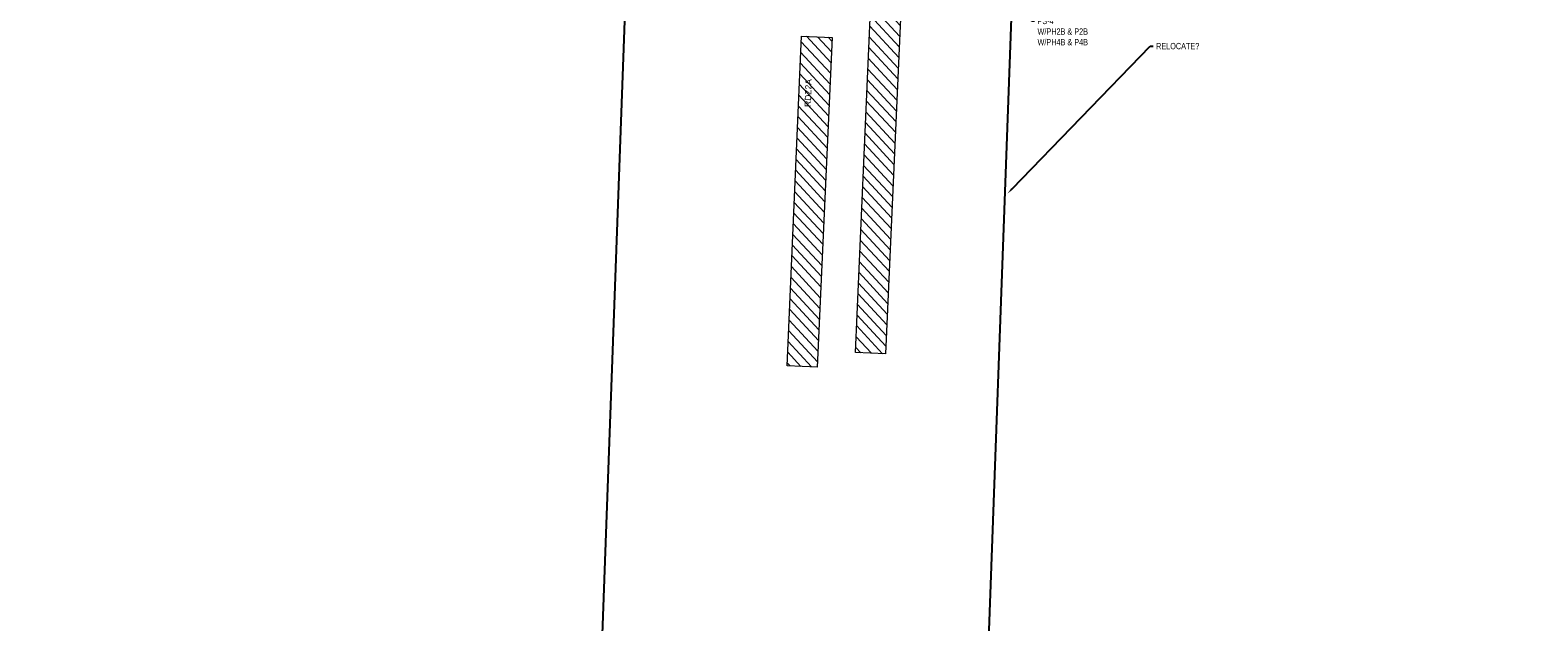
# Model space of a CAD drawing. Header units: feet. Extents: x 161116 to 161696, y 289780 to 291461.
# Tile 8 of 12: x 161321 to 161618, y 290811 to 290927. Entities that reach past the tile are written whole.
import ezdxf
from ezdxf import colors
from ezdxf.entities.mleader import LeaderData, LeaderLine
from ezdxf.math import Vec2, Vec3

# ---------------------------------------------------------------- set-up
doc = ezdxf.new("R2010")
doc.units = ezdxf.units.FT
doc.header["$MEASUREMENT"] = 0
doc.linetypes.add('constlimit', pattern=[0])
for name, color, linetype in [('RW_P_Const_Limits', 30, 'constlimit'), ('SC_Scratch20', 7, 'Continuous'), ('SG_P_Text', 7, 'Continuous')]:
    doc.layers.add(name, color=color, linetype=linetype)
doc.layers.add('SG_P_DetectionZone', color=12, linetype='Continuous', lineweight=13)
doc.styles.add('Slanted-Normal', font='font31.shx', dxfattribs={"height": 0.1})

# ---------------------------------------------------------------- blocks, each defined once
blk = doc.blocks.new('*U1114')
at = {"layer": 'SG_P_DetectionZone', "transparency": 33554585}
h = blk.add_hatch(dxfattribs=at)
h.set_pattern_fill('ANSI31', color=247, scale=12)
h.set_pattern_definition([(45, (-1538177.9025, -285495.6852), (-1.0606601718, 1.0606601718), [])])
h.paths.add_polyline_path([(75.01, 2.52), (-0.02, 3), (-0.01, -3), (74.98, -3.36)])
at = {"layer": 'SG_P_DetectionZone', "flags": 128}
blk.add_lwpolyline([(-0.01, -3), (0.01, 3), (75.01, 2.52), (74.98, -3.36)], close=True, dxfattribs=at)

msp = doc.modelspace()

# ---------------------------------------------------------------- hatches: boundary and pattern name
at = {"layer": 'SG_P_DetectionZone', "transparency": 33554585}
h = msp.add_hatch(dxfattribs=at)
h.set_pattern_fill('ANSI31', color=247, scale=12, angle=-92.2053)
h.set_pattern_definition([(312.79474121, (-64620.1504, 1838950.2137), (1.100688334, 1.019060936), [])])
h.paths.add_polyline_path([(161475.82, 290860.7), (161478.74, 290925.67), (161472.74, 290925.89), (161469.93, 290860.96)])

# ---------------------------------------------------------------- linework, layer by layer
at = {"layer": 'RW_P_Const_Limits', "flags": 128}
msp.add_lwpolyline([(161432.18, 290770.18), (161438.65, 290948.81), (161434.81, 290952.98), (161338.52, 290956.95), (161341.61, 291031.88), (161441.53, 291027.77), (161445.18, 291128.3), (161521.1, 291125.55), (161517.41, 291023.63), (161617.73, 291019.46), (161614.66, 290945.52), (161518.74, 290949.51), (161514.59, 290945.69), (161508.12, 290767.43), (161504.64, 290671.49), (161506.56, 290669.16), (161524.3, 290668.49), (161524.24, 290666.81), (161606.29, 290663.99), (161603.65, 290587.04), (161501.7, 290590.54), (161498.11, 290491.45), (161422.16, 290494.2), (161425.78, 290594.14), (161320.85, 290597.71), (161323.43, 290673.64), (161424.55, 290670.22), (161428.69, 290674.1), (161432.17, 290770.18)], dxfattribs=at)
at = {"layer": 'SG_P_DetectionZone', "elevation": 2004.11, "flags": 128}
msp.add_lwpolyline([(161472.74, 290925.89), (161478.74, 290925.63), (161475.82, 290860.7), (161469.93, 290860.96)], close=True, dxfattribs=at)

# ---------------------------------------------------------------- block references
at = {"layer": 'SG_P_DetectionZone', "rotation": 267.7947412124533}
msp.add_blockref('*U1114', (161489.62, 290938.36, 2004.11), dxfattribs=at)

# ---------------------------------------------------------------- texts
at = {"layer": 'SG_P_DetectionZone', "style": 'Slanted-Normal'}
msp.add_text('RDZ2A', height=1.25, rotation=88.6739, dxfattribs=at).set_placement((161474.6, 290911.92, 2004.11))

# ---------------------------------------------------------------- next in the draw order: leaders
at = {"layer": 'SC_Scratch20'}
ml = msp.add_multileader_mtext('Standard', dxfattribs=at)
ml.set_content('{\\W0.75;RELOCATE?}', color=256, style='Slanted-Normal')
ml.set_leader_properties(color=256, linetype='ByLayer', lineweight=-1)
ml.build(insert=Vec2(0, 0))
ml.multileader.update_dxf_attribs({"has_text_frame": 1, "dogleg_length": 0.06, "arrow_head_size": 1.25, "scale": 10})
ctx = ml.context
ctx.base_point, ctx.scale, ctx.char_height, ctx.arrow_head_size, ctx.landing_gap_size, ctx.plane_origin = Vec3(161541.96, 290923.92, 996.48), 10, 1.25, 1.25, 0.6, Vec3(161422.87, 290917.53, 996.48)
notes = []
notes.append((ctx, [(0, (1, 1, 0), (161541.36, 290923.92, 996.48), (1, 0), 0.6, [(0, [(161513.32, 290894.9, 996.48)], 0, [])])]))
ctx.mtext.insert, ctx.mtext.flow_direction = Vec3(161542.56, 290924.55, 996.48), 5
ctx.mtext.has_bg_fill, ctx.mtext.bg_color, ctx.mtext.bg_scale_factor, ctx.mtext.bg_transparency, ctx.mtext.use_window_bg_color = 1, -1027028792, 1.5, 0, 1
for ctx, leaders in notes:
    for number, flags, end, landing, length, lines in leaders:
        leader = LeaderData()
        leader.index, (leader.has_last_leader_line, leader.has_dogleg_vector, leader.attachment_direction) = number, flags
        leader.last_leader_point, leader.dogleg_vector, leader.dogleg_length = Vec3(end), Vec3(landing), length
        for number, points, colour, breaks in lines:
            line = LeaderLine()
            line.index, line.vertices, line.color, line.breaks = number, Vec3.list(points), colors.encode_raw_color(colour), breaks
            leader.lines.append(line)
        ctx.leaders.append(leader)

# ---------------------------------------------------------------- next in the draw order: leaders
at = {"layer": 'SG_P_Text'}
ml = msp.add_multileader_mtext('Standard', dxfattribs=at)
ml.set_content('{\\W0.75;PS-4\\PW/PH2B & P2B\\PW/PH4B & P4B}', color=256, style='Slanted-Normal')
ml.set_leader_properties(color=256, linetype='ByLayer', lineweight=-1)
ml.build(insert=Vec2(0, 0))
ml.multileader.update_dxf_attribs({"has_text_frame": 1, "dogleg_length": 0.06, "arrow_head_size": 1.25, "scale": 10})
ctx = ml.context
ctx.base_point, ctx.scale, ctx.char_height, ctx.arrow_head_size, ctx.landing_gap_size, ctx.plane_origin = Vec3(161518.61, 290928.87, 2004.11), 10, 1.25, 1.25, 0.6, Vec3(161436.47, 290987.83, 2004.11)
notes = []
notes.append((ctx, [(0, (1, 1, 0), (161518.01, 290928.87, 2004.11), (1, 0), 0.6, [(0, [(161512.73, 290950.38, 2004.11)], 0, [])])]))
ctx.mtext.insert, ctx.mtext.flow_direction = Vec3(161519.21, 290929.5, 2004.11), 5
ctx.mtext.has_bg_fill, ctx.mtext.bg_color, ctx.mtext.bg_scale_factor, ctx.mtext.bg_transparency, ctx.mtext.use_window_bg_color = 1, -1027028792, 1.5, 0, 1
for ctx, leaders in notes:
    for number, flags, end, landing, length, lines in leaders:
        leader = LeaderData()
        leader.index, (leader.has_last_leader_line, leader.has_dogleg_vector, leader.attachment_direction) = number, flags
        leader.last_leader_point, leader.dogleg_vector, leader.dogleg_length = Vec3(end), Vec3(landing), length
        for number, points, colour, breaks in lines:
            line = LeaderLine()
            line.index, line.vertices, line.color, line.breaks = number, Vec3.list(points), colors.encode_raw_color(colour), breaks
            leader.lines.append(line)
        ctx.leaders.append(leader)

doc.saveas('drawing.dxf')
